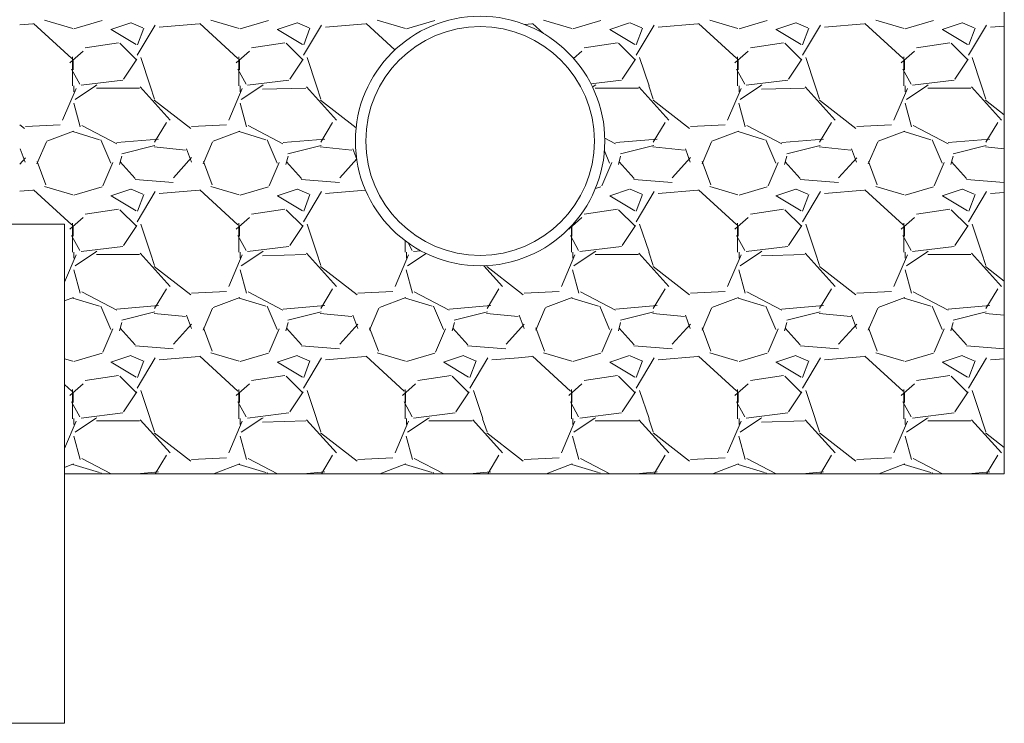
# Model space of a CAD drawing. Header units: inches. Extents: x 294 to 9722, y 170 to 7422.
# Tile 7 of 35: x 1361 to 1465, y 915 to 989. Entities that reach past the tile are written whole.
import ezdxf

# ---------------------------------------------------------------- set-up
doc = ezdxf.new("R2010")
doc.units = ezdxf.units.IN
doc.header["$MEASUREMENT"] = 0
doc.layers.add('E-ANNO-TEXT', color=7, linetype='Continuous', lineweight=25)
doc.layers.add('S-301 Building Sections [E-202 Reference]$0$G-ELECT-REF', color=253, linetype='Continuous', lineweight=9)

# ---------------------------------------------------------------- blocks, each defined once
blk = doc.blocks.new('S-301 Building Sections [E-202 Reference]')
at = {"layer": 'S-301 Building Sections [E-202 Reference]$0$G-ELECT-REF', "color": 9}
for p, q in [((751.98, 258.947), (751.98, 234.947)), ((751.98, 234.947), (751.98, 258.947)), ((707.868, 240.947), (729.368, 240.947)), ((729.368, 240.947), (729.368, 234.947)), ((729.368, 234.947), (734.368, 234.947)), ((751.98, 234.947), (734.368, 234.947)), ((734.368, 234.947), (739.368, 234.947)), ((739.368, 234.947), (751.98, 234.947))]:
    blk.add_line(p, q, dxfattribs=at)
at = {"layer": 'S-301 Building Sections [E-202 Reference]$0$G-ELECT-REF', "color": 9, "linetype": 'Continuous'}
for p, q in [((728.292, 245.737), (728.61, 245.763)), ((728.625, 245.775), (729.543, 244.934)), ((729.572, 245.652), (728.892, 245.854)), ((730.276, 245.844), (729.597, 245.643)), ((730.486, 245.63), (730.966, 245.79)), ((730.976, 245.785), (731.256, 245.665)), ((731.121, 245.007), (731.555, 245.73)), ((731.275, 245.66), (731.124, 245.257)), ((731.65, 245.683), (732.61, 245.763)), ((732.625, 245.775), (733.543, 244.934)), ((733.572, 245.652), (732.892, 245.854)), ((734.276, 245.844), (733.597, 245.643)), ((734.486, 245.63), (734.966, 245.79)), ((734.976, 245.785), (735.256, 245.665)), ((735.121, 245.007), (735.555, 245.73)), ((735.275, 245.66), (735.124, 245.257)), ((735.65, 245.683), (736.61, 245.763)), ((736.625, 245.775), (737.319, 245.139)), ((737.572, 245.652), (736.892, 245.854)), ((738.276, 245.844), (737.597, 245.643)), ((740.439, 245.749), (740.61, 245.763)), ((740.625, 245.775), (740.892, 245.531)), ((741.572, 245.652), (740.892, 245.854)), ((742.276, 245.844), (741.597, 245.643)), ((742.486, 245.63), (742.966, 245.79)), ((742.976, 245.785), (743.256, 245.665)), ((743.121, 245.007), (743.555, 245.73)), ((743.275, 245.66), (743.124, 245.257)), ((743.65, 245.683), (744.61, 245.763)), ((744.625, 245.775), (745.543, 244.934)), ((745.572, 245.652), (744.892, 245.854)), ((746.276, 245.844), (745.597, 245.643)), ((746.486, 245.63), (746.966, 245.79)), ((746.976, 245.785), (747.256, 245.665)), ((747.121, 245.007), (747.555, 245.73)), ((747.275, 245.66), (747.124, 245.257)), ((747.65, 245.683), (748.61, 245.763)), ((748.625, 245.775), (749.543, 244.934)), ((749.572, 245.652), (748.892, 245.854)), ((750.276, 245.844), (749.597, 245.643)), ((750.486, 245.63), (750.966, 245.79)), ((750.976, 245.785), (751.256, 245.665)), ((751.121, 245.007), (751.555, 245.73)), ((751.275, 245.66), (751.124, 245.257)), ((751.65, 245.683), (751.98, 245.711)), ((731.093, 245.267), (730.493, 245.627)), ((735.093, 245.267), (734.493, 245.627)), ((743.093, 245.267), (742.493, 245.627)), ((747.093, 245.267), (746.493, 245.627)), ((751.093, 245.267), (750.493, 245.627)), ((729.87, 245.19), (730.67, 245.311)), ((730.7, 245.296), (731.1, 244.896)), ((733.87, 245.19), (734.67, 245.311)), ((734.7, 245.296), (735.1, 244.896)), ((741.87, 245.19), (742.67, 245.311)), ((742.7, 245.296), (743.1, 244.896)), ((745.87, 245.19), (746.67, 245.311)), ((746.7, 245.296), (747.1, 244.896)), ((749.87, 245.19), (750.67, 245.311)), ((750.7, 245.296), (751.1, 244.896)), ((729.5, 244.827), (729.817, 245.109)), ((729.564, 244.971), (729.564, 244.271)), ((731.432, 244.272), (731.206, 244.951)), ((733.5, 244.827), (733.818, 245.109)), ((733.564, 244.971), (733.564, 244.271)), ((735.432, 244.272), (735.206, 244.951)), ((741.618, 244.932), (741.818, 245.109)), ((743.433, 244.272), (743.206, 244.951)), ((745.5, 244.827), (745.818, 245.109)), ((745.564, 244.971), (745.564, 244.271)), ((747.433, 244.272), (747.206, 244.951)), ((749.5, 244.827), (749.818, 245.109)), ((749.564, 244.971), (749.564, 244.271)), ((751.433, 244.272), (751.206, 244.951)), ((729.576, 244.662), (729.576, 244.902)), ((731.108, 244.916), (730.788, 244.436)), ((733.576, 244.662), (733.576, 244.902)), ((735.108, 244.916), (734.788, 244.436)), ((743.108, 244.916), (742.788, 244.436)), ((745.576, 244.662), (745.576, 244.902)), ((747.108, 244.916), (746.788, 244.436)), ((749.576, 244.662), (749.576, 244.902)), ((751.108, 244.916), (750.788, 244.436)), ((729.737, 244.315), (729.54, 244.677)), ((733.737, 244.315), (733.54, 244.677)), ((745.737, 244.315), (745.54, 244.677)), ((749.737, 244.315), (749.54, 244.677)), ((729.598, 244.272), (729.598, 244.131)), ((730.116, 244.272), (729.624, 243.944)), ((730.77, 244.408), (729.77, 244.287)), ((730.15, 244.295), (730.116, 244.273)), ((731.176, 244.221), (730.136, 244.221)), ((731.911, 243.447), (731.191, 244.247)), ((731.535, 243.953), (731.429, 244.271)), ((733.597, 244.272), (733.597, 244.131)), ((734.116, 244.272), (733.624, 243.944)), ((734.77, 244.408), (733.77, 244.287)), ((734.15, 244.295), (734.116, 244.273)), ((735.176, 244.221), (734.137, 244.19)), ((735.911, 243.447), (735.191, 244.247)), ((735.535, 243.953), (735.429, 244.271)), ((742.77, 244.408), (742.036, 244.319)), ((742.116, 244.272), (742.073, 244.243)), ((742.15, 244.295), (742.116, 244.273)), ((743.176, 244.221), (742.136, 244.221)), ((743.911, 243.447), (743.191, 244.247)), ((743.535, 243.953), (743.429, 244.271)), ((745.598, 244.272), (745.598, 244.131)), ((746.116, 244.272), (745.624, 243.944)), ((746.77, 244.408), (745.77, 244.287)), ((746.15, 244.295), (746.116, 244.273)), ((747.176, 244.221), (746.137, 244.19)), ((747.911, 243.447), (747.191, 244.247)), ((747.535, 243.953), (747.429, 244.271)), ((749.598, 244.272), (749.598, 244.131)), ((750.116, 244.272), (749.624, 243.944)), ((750.77, 244.408), (749.77, 244.287)), ((750.15, 244.295), (750.116, 244.273)), ((751.176, 244.221), (750.136, 244.221)), ((751.911, 243.447), (751.191, 244.247)), ((751.535, 243.953), (751.429, 244.271)), ((729.648, 244.208), (729.324, 243.45)), ((733.648, 244.208), (733.324, 243.45)), ((745.648, 244.208), (745.324, 243.45)), ((749.648, 244.208), (749.324, 243.45)), ((729.592, 243.853), (729.745, 243.291)), ((732.407, 243.247), (731.53, 243.93)), ((733.592, 243.853), (733.745, 243.291)), ((736.385, 243.265), (735.53, 243.93)), ((744.408, 243.247), (743.53, 243.93)), ((745.592, 243.853), (745.745, 243.291)), ((748.408, 243.247), (747.53, 243.93)), ((749.592, 243.853), (749.745, 243.291)), ((751.98, 243.579), (751.529, 243.93)), ((728.407, 243.247), (728.292, 243.337)), ((729.268, 243.332), (728.428, 243.292)), ((729.785, 243.317), (730.625, 242.877)), ((731.535, 242.916), (731.821, 243.392)), ((733.268, 243.332), (732.428, 243.292)), ((733.785, 243.317), (734.625, 242.877)), ((735.535, 242.916), (735.821, 243.392)), ((743.535, 242.916), (743.821, 243.392)), ((745.268, 243.332), (744.428, 243.292)), ((745.785, 243.317), (746.625, 242.877)), ((747.536, 242.916), (747.821, 243.392)), ((749.268, 243.332), (748.428, 243.292)), ((749.785, 243.317), (750.625, 242.877)), ((751.536, 242.916), (751.821, 243.392)), ((729.585, 243.182), (728.945, 242.942)), ((730.214, 242.978), (729.573, 243.172)), ((733.585, 243.182), (732.945, 242.942)), ((734.214, 242.978), (733.573, 243.172)), ((745.585, 243.182), (744.945, 242.942)), ((746.214, 242.978), (745.573, 243.172)), ((749.585, 243.182), (748.945, 242.942)), ((750.214, 242.978), (749.573, 243.172)), ((728.934, 242.925), (728.708, 242.399)), ((730.485, 242.413), (730.245, 242.973)), ((730.63, 242.907), (731.629, 242.99)), ((730.746, 242.639), (731.546, 242.839)), ((731.524, 242.803), (732.284, 242.727)), ((732.934, 242.925), (732.708, 242.399)), ((734.485, 242.413), (734.245, 242.973)), ((734.63, 242.907), (735.629, 242.99)), ((734.746, 242.639), (735.546, 242.839)), ((735.524, 242.803), (736.284, 242.727)), ((742.367, 243.012), (742.625, 242.877)), ((742.63, 242.907), (743.629, 242.99)), ((742.746, 242.639), (743.546, 242.839)), ((743.524, 242.803), (744.284, 242.727)), ((744.934, 242.925), (744.708, 242.399)), ((746.485, 242.413), (746.245, 242.973)), ((746.63, 242.907), (747.629, 242.99)), ((746.746, 242.639), (747.546, 242.839)), ((747.524, 242.803), (748.284, 242.727)), ((748.934, 242.925), (748.708, 242.399)), ((750.485, 242.413), (750.245, 242.973)), ((750.63, 242.907), (751.629, 242.99)), ((750.746, 242.639), (751.546, 242.839)), ((751.524, 242.803), (751.98, 242.758)), ((728.426, 242.436), (728.306, 242.756)), ((730.695, 242.386), (730.749, 242.583)), ((732.426, 242.436), (732.306, 242.756)), ((734.695, 242.386), (734.749, 242.583)), ((736.401, 242.504), (736.306, 242.756)), ((742.485, 242.413), (742.358, 242.708)), ((742.695, 242.386), (742.749, 242.583)), ((744.426, 242.436), (744.306, 242.756)), ((746.695, 242.386), (746.749, 242.583)), ((748.426, 242.436), (748.306, 242.756)), ((750.695, 242.386), (750.749, 242.583)), ((728.292, 242.39), (728.431, 242.544)), ((728.92, 241.896), (728.711, 242.453)), ((730.536, 242.433), (730.296, 241.873)), ((730.711, 242.447), (731.071, 242.047)), ((731.992, 242.063), (732.428, 242.547)), ((732.92, 241.896), (732.711, 242.453)), ((734.536, 242.433), (734.296, 241.873)), ((734.711, 242.447), (735.071, 242.047)), ((735.992, 242.062), (736.399, 242.515)), ((742.537, 242.433), (742.297, 241.873)), ((742.711, 242.447), (743.071, 242.047)), ((743.992, 242.063), (744.428, 242.547)), ((744.92, 241.896), (744.711, 242.453)), ((746.537, 242.433), (746.297, 241.873)), ((746.711, 242.447), (747.071, 242.047)), ((747.992, 242.062), (748.428, 242.546)), ((748.92, 241.896), (748.711, 242.453)), ((750.536, 242.433), (750.296, 241.873)), ((750.711, 242.447), (751.071, 242.047)), ((729.572, 241.652), (728.892, 241.854)), ((731.067, 242.025), (731.987, 241.949)), ((733.572, 241.652), (732.892, 241.854)), ((735.067, 242.025), (735.987, 241.949)), ((743.067, 242.025), (743.987, 241.949)), ((745.572, 241.652), (744.892, 241.854)), ((747.067, 242.025), (747.987, 241.949)), ((749.572, 241.652), (748.892, 241.854)), ((751.067, 242.025), (751.98, 241.949)), ((728.292, 241.737), (728.61, 241.763)), ((728.625, 241.775), (729.543, 240.934)), ((730.276, 241.844), (729.597, 241.643)), ((730.486, 241.63), (730.966, 241.79)), ((731.093, 241.267), (730.493, 241.627)), ((730.976, 241.785), (731.256, 241.665)), ((731.121, 241.007), (731.555, 241.73)), ((731.275, 241.66), (731.124, 241.257)), ((731.65, 241.683), (732.61, 241.763)), ((732.625, 241.775), (733.543, 240.934)), ((734.276, 241.844), (733.597, 241.643)), ((734.486, 241.63), (734.966, 241.79)), ((735.093, 241.267), (734.493, 241.627)), ((734.976, 241.785), (735.256, 241.665)), ((735.121, 241.007), (735.555, 241.73)), ((735.275, 241.66), (735.124, 241.257)), ((735.65, 241.683), (736.61, 241.763)), ((742.276, 241.844), (742.142, 241.804)), ((742.486, 241.63), (742.966, 241.79)), ((743.093, 241.267), (742.493, 241.627)), ((742.976, 241.785), (743.256, 241.665)), ((743.121, 241.007), (743.555, 241.73)), ((743.275, 241.66), (743.124, 241.257)), ((743.65, 241.683), (744.61, 241.763)), ((744.625, 241.775), (745.543, 240.934)), ((746.276, 241.844), (745.597, 241.643)), ((746.486, 241.63), (746.966, 241.79)), ((747.093, 241.267), (746.493, 241.627)), ((746.976, 241.785), (747.256, 241.665)), ((747.121, 241.007), (747.555, 241.73)), ((747.275, 241.66), (747.124, 241.257)), ((747.65, 241.683), (748.61, 241.763)), ((748.625, 241.775), (749.543, 240.934)), ((750.276, 241.844), (749.597, 241.643)), ((750.486, 241.63), (750.966, 241.79)), ((751.093, 241.267), (750.493, 241.627)), ((750.976, 241.785), (751.256, 241.665)), ((751.121, 241.007), (751.555, 241.73)), ((751.275, 241.66), (751.124, 241.257)), ((751.65, 241.683), (751.98, 241.711)), ((729.87, 241.19), (730.67, 241.311)), ((730.7, 241.296), (731.1, 240.896)), ((733.87, 241.19), (734.67, 241.311)), ((734.7, 241.296), (735.1, 240.896)), ((741.87, 241.19), (742.67, 241.311)), ((742.7, 241.296), (743.1, 240.896)), ((745.87, 241.19), (746.67, 241.311)), ((746.7, 241.296), (747.1, 240.896)), ((749.87, 241.19), (750.67, 241.311)), ((750.7, 241.296), (751.1, 240.896)), ((729.5, 240.827), (729.817, 241.109)), ((729.564, 240.971), (729.564, 240.271)), ((731.108, 240.916), (730.788, 240.436)), ((731.432, 240.272), (731.206, 240.951)), ((733.5, 240.827), (733.818, 241.109)), ((733.564, 240.971), (733.564, 240.271)), ((735.108, 240.916), (734.788, 240.436)), ((735.432, 240.272), (735.206, 240.951)), ((741.5, 240.827), (741.818, 241.109)), ((743.108, 240.916), (742.788, 240.436)), ((743.433, 240.272), (743.206, 240.951)), ((745.5, 240.827), (745.818, 241.109)), ((745.564, 240.971), (745.564, 240.271)), ((747.108, 240.916), (746.788, 240.436)), ((747.433, 240.272), (747.206, 240.951)), ((749.5, 240.827), (749.818, 241.109)), ((749.564, 240.971), (749.564, 240.271)), ((751.108, 240.916), (750.788, 240.436)), ((751.433, 240.272), (751.206, 240.951)), ((729.737, 240.315), (729.54, 240.677)), ((729.576, 240.661), (729.576, 240.901)), ((733.737, 240.315), (733.54, 240.677)), ((733.576, 240.661), (733.576, 240.901)), ((741.737, 240.315), (741.54, 240.677)), ((741.564, 240.904), (741.564, 240.271)), ((741.576, 240.661), (741.576, 240.901)), ((745.737, 240.315), (745.54, 240.677)), ((745.576, 240.661), (745.576, 240.901)), ((749.737, 240.315), (749.54, 240.677)), ((749.576, 240.661), (749.576, 240.901)), ((737.564, 240.55), (737.564, 240.271)), ((737.737, 240.315), (737.639, 240.495)), ((729.648, 240.208), (729.368, 239.553)), ((729.598, 240.272), (729.598, 240.131)), ((730.116, 240.272), (729.624, 239.944)), ((730.77, 240.408), (729.77, 240.287)), ((730.15, 240.295), (730.116, 240.273)), ((731.176, 240.221), (730.136, 240.221)), ((731.911, 239.447), (731.191, 240.247)), ((731.535, 239.953), (731.429, 240.271)), ((733.648, 240.208), (733.324, 239.45)), ((733.597, 240.272), (733.597, 240.131)), ((734.116, 240.272), (733.624, 239.944)), ((734.77, 240.408), (733.77, 240.287)), ((734.15, 240.295), (734.116, 240.273)), ((735.176, 240.221), (734.137, 240.19)), ((735.911, 239.447), (735.191, 240.247)), ((735.535, 239.953), (735.429, 240.271)), ((737.648, 240.208), (737.324, 239.45)), ((737.597, 240.272), (737.597, 240.131)), ((738.071, 240.242), (737.624, 239.944)), ((737.941, 240.308), (737.77, 240.287)), ((741.648, 240.208), (741.324, 239.45)), ((741.598, 240.272), (741.598, 240.131)), ((742.116, 240.272), (741.624, 239.944)), ((742.77, 240.408), (741.77, 240.287)), ((742.15, 240.295), (742.116, 240.273)), ((743.176, 240.221), (742.136, 240.221)), ((743.911, 239.447), (743.191, 240.247)), ((743.535, 239.953), (743.429, 240.271)), ((745.648, 240.208), (745.324, 239.45)), ((745.598, 240.272), (745.598, 240.131)), ((746.116, 240.272), (745.624, 239.944)), ((746.77, 240.408), (745.77, 240.287)), ((746.15, 240.295), (746.116, 240.273)), ((747.176, 240.221), (746.137, 240.19)), ((747.911, 239.447), (747.191, 240.247)), ((747.535, 239.953), (747.429, 240.271)), ((749.648, 240.208), (749.324, 239.45)), ((749.598, 240.272), (749.598, 240.131)), ((750.116, 240.272), (749.624, 239.944)), ((750.77, 240.408), (749.77, 240.287)), ((750.15, 240.295), (750.116, 240.273)), ((751.176, 240.221), (750.136, 240.221)), ((751.911, 239.447), (751.191, 240.247)), ((751.535, 239.953), (751.429, 240.271)), ((729.592, 239.853), (729.745, 239.291)), ((732.407, 239.247), (731.53, 239.93)), ((733.592, 239.853), (733.745, 239.291)), ((736.407, 239.247), (735.53, 239.93)), ((737.592, 239.853), (737.745, 239.291)), ((739.911, 239.447), (739.459, 239.948)), ((740.292, 239.336), (739.529, 239.929)), ((741.592, 239.853), (741.745, 239.291)), ((744.408, 239.247), (743.53, 239.93)), ((745.592, 239.853), (745.745, 239.291)), ((748.408, 239.247), (747.53, 239.93)), ((749.592, 239.853), (749.745, 239.291)), ((751.98, 239.579), (751.529, 239.929)), ((729.785, 239.317), (730.625, 238.877)), ((731.535, 238.916), (731.821, 239.392)), ((733.268, 239.332), (732.428, 239.292)), ((733.785, 239.317), (734.625, 238.877)), ((735.535, 238.916), (735.821, 239.392)), ((737.268, 239.332), (736.428, 239.292)), ((737.785, 239.317), (738.625, 238.877)), ((739.536, 238.916), (739.821, 239.392)), ((740.408, 239.247), (740.292, 239.337)), ((741.268, 239.332), (740.428, 239.292)), ((741.785, 239.317), (742.625, 238.877)), ((743.535, 238.916), (743.821, 239.392)), ((745.268, 239.332), (744.428, 239.292)), ((745.785, 239.317), (746.625, 238.877)), ((747.536, 238.916), (747.821, 239.392)), ((749.268, 239.332), (748.428, 239.292)), ((749.785, 239.317), (750.625, 238.877)), ((751.536, 238.916), (751.821, 239.392)), ((729.585, 239.182), (729.368, 239.101)), ((730.214, 238.978), (729.573, 239.172)), ((733.585, 239.182), (732.945, 238.942)), ((734.214, 238.978), (733.573, 239.172)), ((737.585, 239.182), (736.945, 238.942)), ((738.214, 238.978), (737.573, 239.172)), ((741.585, 239.182), (740.945, 238.942)), ((742.214, 238.978), (741.573, 239.172)), ((745.585, 239.182), (744.945, 238.942)), ((746.214, 238.978), (745.573, 239.172)), ((749.585, 239.182), (748.945, 238.942)), ((750.214, 238.978), (749.573, 239.172)), ((730.485, 238.413), (730.245, 238.973)), ((730.63, 238.907), (731.629, 238.99)), ((730.746, 238.639), (731.546, 238.839)), ((731.524, 238.803), (732.284, 238.727)), ((732.934, 238.925), (732.708, 238.398)), ((734.485, 238.413), (734.245, 238.973)), ((734.63, 238.907), (735.629, 238.99)), ((734.746, 238.639), (735.546, 238.839)), ((735.524, 238.803), (736.284, 238.727)), ((736.934, 238.925), (736.708, 238.398)), ((738.485, 238.413), (738.245, 238.973)), ((738.63, 238.907), (739.629, 238.99)), ((738.746, 238.639), (739.546, 238.839)), ((739.524, 238.803), (740.284, 238.727)), ((740.934, 238.925), (740.708, 238.398)), ((742.485, 238.413), (742.245, 238.973)), ((742.63, 238.907), (743.629, 238.99)), ((742.746, 238.639), (743.546, 238.839)), ((743.524, 238.803), (744.284, 238.727)), ((744.934, 238.925), (744.708, 238.398)), ((746.485, 238.413), (746.245, 238.973)), ((746.63, 238.907), (747.629, 238.99)), ((746.746, 238.639), (747.546, 238.839)), ((747.524, 238.803), (748.284, 238.727)), ((748.934, 238.925), (748.708, 238.398)), ((750.485, 238.413), (750.245, 238.973)), ((750.63, 238.907), (751.629, 238.99)), ((750.746, 238.639), (751.546, 238.839)), ((751.524, 238.803), (751.98, 238.758)), ((730.695, 238.386), (730.749, 238.583)), ((731.992, 238.062), (732.428, 238.546)), ((732.426, 238.436), (732.306, 238.756)), ((734.695, 238.386), (734.749, 238.583)), ((735.992, 238.062), (736.428, 238.546)), ((736.426, 238.436), (736.306, 238.756)), ((738.695, 238.386), (738.749, 238.583)), ((740.292, 238.39), (740.431, 238.544)), ((740.426, 238.436), (740.306, 238.756)), ((742.695, 238.386), (742.749, 238.583)), ((743.992, 238.062), (744.428, 238.546)), ((744.426, 238.436), (744.306, 238.756)), ((746.695, 238.386), (746.749, 238.583)), ((747.992, 238.062), (748.428, 238.546)), ((748.426, 238.436), (748.306, 238.756)), ((750.695, 238.386), (750.749, 238.583)), ((730.536, 238.433), (730.296, 237.873)), ((730.711, 238.447), (731.071, 238.047)), ((732.92, 237.896), (732.711, 238.453)), ((734.536, 238.433), (734.296, 237.873)), ((734.711, 238.447), (735.071, 238.047)), ((736.92, 237.896), (736.711, 238.453)), ((738.536, 238.433), (738.296, 237.873)), ((738.711, 238.447), (739.071, 238.047)), ((739.992, 238.062), (740.289, 238.392)), ((740.92, 237.896), (740.711, 238.453)), ((742.537, 238.433), (742.297, 237.873)), ((742.711, 238.447), (743.071, 238.047)), ((744.92, 237.896), (744.711, 238.453)), ((746.537, 238.433), (746.297, 237.873)), ((746.711, 238.447), (747.071, 238.047)), ((748.92, 237.896), (748.711, 238.453)), ((750.536, 238.433), (750.296, 237.873)), ((750.711, 238.447), (751.071, 238.047)), ((730.276, 237.844), (729.597, 237.643)), ((731.067, 238.025), (731.987, 237.949)), ((733.572, 237.652), (732.892, 237.854)), ((734.276, 237.844), (733.597, 237.643)), ((735.067, 238.025), (735.987, 237.949)), ((737.572, 237.652), (736.892, 237.854)), ((738.276, 237.844), (737.597, 237.643)), ((739.067, 238.025), (739.987, 237.949)), ((741.572, 237.652), (740.892, 237.854)), ((742.276, 237.844), (741.597, 237.643)), ((743.067, 238.025), (743.987, 237.949)), ((745.572, 237.652), (744.892, 237.854)), ((746.276, 237.844), (745.597, 237.643)), ((747.067, 238.025), (747.987, 237.949)), ((749.572, 237.652), (748.892, 237.854)), ((750.276, 237.844), (749.597, 237.643)), ((751.067, 238.025), (751.98, 237.949)), ((729.572, 237.652), (729.368, 237.713)), ((730.486, 237.63), (730.966, 237.79)), ((731.093, 237.267), (730.493, 237.627)), ((730.976, 237.785), (731.256, 237.665)), ((731.121, 237.007), (731.555, 237.73)), ((731.275, 237.66), (731.124, 237.257)), ((731.65, 237.683), (732.61, 237.763)), ((732.625, 237.775), (733.543, 236.933)), ((734.486, 237.63), (734.966, 237.79)), ((735.093, 237.267), (734.493, 237.627)), ((734.976, 237.785), (735.256, 237.665)), ((735.121, 237.007), (735.555, 237.73)), ((735.275, 237.66), (735.124, 237.257)), ((735.65, 237.683), (736.61, 237.763)), ((736.625, 237.775), (737.543, 236.933)), ((738.486, 237.63), (738.966, 237.79)), ((739.093, 237.267), (738.493, 237.627)), ((738.976, 237.785), (739.256, 237.665)), ((739.121, 237.007), (739.555, 237.73)), ((739.275, 237.66), (739.124, 237.257)), ((739.65, 237.683), (740.292, 237.737)), ((740.292, 237.737), (740.61, 237.763)), ((740.625, 237.775), (741.543, 236.933)), ((742.486, 237.63), (742.966, 237.79)), ((743.093, 237.267), (742.493, 237.627)), ((742.976, 237.785), (743.256, 237.665)), ((743.121, 237.007), (743.555, 237.73)), ((743.275, 237.66), (743.124, 237.257)), ((743.65, 237.683), (744.61, 237.763)), ((744.625, 237.775), (745.543, 236.933)), ((746.486, 237.63), (746.966, 237.79)), ((747.093, 237.267), (746.493, 237.627)), ((746.976, 237.785), (747.256, 237.665)), ((747.121, 237.007), (747.555, 237.73)), ((747.275, 237.66), (747.124, 237.257)), ((747.65, 237.683), (748.61, 237.763)), ((748.625, 237.775), (749.543, 236.933)), ((750.486, 237.63), (750.966, 237.79)), ((751.093, 237.267), (750.493, 237.627)), ((750.976, 237.785), (751.256, 237.665)), ((751.121, 237.007), (751.555, 237.73)), ((751.275, 237.66), (751.124, 237.257)), ((751.65, 237.683), (751.98, 237.711)), ((729.87, 237.19), (730.67, 237.311)), ((730.7, 237.296), (731.1, 236.896)), ((733.87, 237.19), (734.67, 237.311)), ((734.7, 237.296), (735.1, 236.896)), ((737.87, 237.19), (738.67, 237.311)), ((738.7, 237.296), (739.1, 236.896)), ((741.87, 237.19), (742.67, 237.311)), ((742.7, 237.296), (743.1, 236.896)), ((745.87, 237.19), (746.67, 237.311)), ((746.7, 237.296), (747.1, 236.896)), ((749.87, 237.19), (750.67, 237.311)), ((750.7, 237.296), (751.1, 236.896)), ((729.368, 237.094), (729.543, 236.933)), ((729.5, 236.827), (729.817, 237.109)), ((729.564, 236.971), (729.564, 236.271)), ((729.576, 236.661), (729.576, 236.901)), ((731.108, 236.916), (730.788, 236.436)), ((731.432, 236.272), (731.206, 236.951)), ((733.5, 236.827), (733.818, 237.109)), ((733.564, 236.971), (733.564, 236.271)), ((733.576, 236.661), (733.576, 236.901)), ((735.108, 236.916), (734.788, 236.436)), ((735.432, 236.272), (735.206, 236.951)), ((737.5, 236.827), (737.818, 237.109)), ((737.564, 236.971), (737.564, 236.271)), ((737.576, 236.661), (737.576, 236.901)), ((739.108, 236.916), (738.788, 236.436)), ((739.432, 236.272), (739.206, 236.951)), ((741.5, 236.827), (741.818, 237.109)), ((741.564, 236.971), (741.564, 236.271)), ((741.576, 236.661), (741.576, 236.901)), ((743.108, 236.916), (742.788, 236.436)), ((743.433, 236.272), (743.206, 236.951)), ((745.5, 236.827), (745.818, 237.109)), ((745.564, 236.971), (745.564, 236.271)), ((745.576, 236.661), (745.576, 236.901)), ((747.108, 236.916), (746.788, 236.436)), ((747.433, 236.272), (747.206, 236.951)), ((749.5, 236.827), (749.818, 237.109)), ((749.564, 236.971), (749.564, 236.271)), ((749.576, 236.661), (749.576, 236.901)), ((751.108, 236.916), (750.788, 236.436)), ((751.433, 236.272), (751.206, 236.951)), ((729.737, 236.315), (729.54, 236.677)), ((733.737, 236.315), (733.54, 236.677)), ((737.737, 236.315), (737.54, 236.677)), ((741.737, 236.315), (741.54, 236.677)), ((745.737, 236.315), (745.54, 236.677)), ((749.737, 236.315), (749.54, 236.677)), ((730.77, 236.408), (729.77, 236.287)), ((734.77, 236.408), (733.77, 236.287)), ((738.77, 236.408), (737.77, 236.287)), ((742.77, 236.408), (741.77, 236.287)), ((746.77, 236.408), (745.77, 236.287)), ((750.77, 236.408), (749.77, 236.287)), ((729.648, 236.208), (729.368, 235.553)), ((729.598, 236.272), (729.598, 236.131)), ((730.116, 236.272), (729.624, 235.944)), ((730.15, 236.295), (730.116, 236.273)), ((731.176, 236.221), (730.136, 236.221)), ((731.911, 235.447), (731.191, 236.247)), ((731.535, 235.953), (731.429, 236.271)), ((733.648, 236.208), (733.324, 235.45)), ((733.597, 236.272), (733.597, 236.131)), ((734.116, 236.272), (733.624, 235.944)), ((734.15, 236.295), (734.116, 236.273)), ((735.176, 236.221), (734.137, 236.19)), ((735.911, 235.447), (735.191, 236.247)), ((735.535, 235.953), (735.429, 236.271)), ((737.648, 236.208), (737.324, 235.45)), ((737.597, 236.272), (737.597, 236.131)), ((738.116, 236.272), (737.624, 235.944)), ((738.15, 236.295), (738.116, 236.273)), ((739.176, 236.221), (738.136, 236.221)), ((739.911, 235.447), (739.191, 236.247)), ((739.535, 235.953), (739.429, 236.271)), ((741.648, 236.208), (741.324, 235.45)), ((741.598, 236.272), (741.598, 236.131)), ((742.116, 236.272), (741.624, 235.944)), ((742.15, 236.295), (742.116, 236.273)), ((743.176, 236.221), (742.136, 236.221)), ((743.911, 235.447), (743.191, 236.247)), ((743.535, 235.953), (743.429, 236.271)), ((745.648, 236.208), (745.324, 235.45)), ((745.598, 236.272), (745.598, 236.131)), ((746.116, 236.272), (745.624, 235.944)), ((746.15, 236.295), (746.116, 236.273)), ((747.176, 236.221), (746.137, 236.19)), ((747.911, 235.447), (747.191, 236.247)), ((747.535, 235.953), (747.429, 236.271)), ((749.648, 236.208), (749.324, 235.45)), ((749.598, 236.272), (749.598, 236.131)), ((750.116, 236.272), (749.624, 235.944)), ((750.15, 236.295), (750.116, 236.273)), ((751.176, 236.221), (750.136, 236.221)), ((751.911, 235.447), (751.191, 236.247)), ((751.535, 235.953), (751.429, 236.271)), ((729.592, 235.853), (729.745, 235.291)), ((732.407, 235.247), (731.53, 235.93)), ((733.592, 235.853), (733.745, 235.291)), ((736.407, 235.247), (735.53, 235.93)), ((737.592, 235.853), (737.745, 235.291)), ((740.292, 235.336), (739.529, 235.929)), ((741.592, 235.853), (741.745, 235.291)), ((744.408, 235.247), (743.53, 235.93)), ((745.592, 235.853), (745.745, 235.291)), ((748.408, 235.247), (747.53, 235.93)), ((749.592, 235.853), (749.745, 235.291)), ((751.98, 235.579), (751.529, 235.929)), ((729.785, 235.317), (730.492, 234.947)), ((731.554, 234.947), (731.821, 235.392)), ((733.268, 235.332), (732.428, 235.292)), ((733.785, 235.317), (734.492, 234.947)), ((735.554, 234.947), (735.821, 235.392)), ((737.268, 235.332), (736.428, 235.292)), ((737.785, 235.317), (738.492, 234.947)), ((739.554, 234.947), (739.821, 235.392)), ((740.408, 235.247), (740.292, 235.337)), ((741.268, 235.332), (740.428, 235.292)), ((741.785, 235.317), (742.492, 234.947)), ((743.554, 234.947), (743.821, 235.392)), ((745.268, 235.332), (744.428, 235.292)), ((745.785, 235.317), (746.492, 234.947)), ((747.554, 234.947), (747.821, 235.392)), ((749.268, 235.332), (748.428, 235.292)), ((749.785, 235.317), (750.492, 234.947)), ((751.554, 234.947), (751.821, 235.392)), ((729.585, 235.182), (729.368, 235.101)), ((730.214, 234.977), (729.573, 235.172)), ((731.114, 234.947), (731.629, 234.99)), ((733.585, 235.182), (732.957, 234.947)), ((734.214, 234.977), (733.573, 235.172)), ((735.114, 234.947), (735.629, 234.99)), ((737.585, 235.182), (736.957, 234.947)), ((738.214, 234.977), (737.573, 235.172)), ((739.114, 234.947), (739.629, 234.99)), ((741.585, 235.182), (740.957, 234.947)), ((742.214, 234.977), (741.573, 235.172)), ((743.114, 234.947), (743.629, 234.99)), ((745.585, 235.182), (744.957, 234.947)), ((746.214, 234.977), (745.573, 235.172)), ((747.114, 234.947), (747.629, 234.99)), ((749.585, 235.182), (748.957, 234.947)), ((750.214, 234.977), (749.573, 235.172)), ((751.114, 234.947), (751.629, 234.99)), ((730.256, 234.947), (730.245, 234.973)), ((734.256, 234.947), (734.245, 234.973)), ((738.255, 234.947), (738.245, 234.973)), ((742.256, 234.947), (742.245, 234.973)), ((746.256, 234.947), (746.245, 234.973)), ((750.256, 234.947), (750.245, 234.973))]:
    blk.add_line(p, q, dxfattribs=at)
at = {"layer": 'S-301 Building Sections [E-202 Reference]$0$G-ELECT-REF', "color": 9, "extrusion": (0, 0, -1)}
for radius in [3, 2.75]:
    blk.add_circle((-739.368, 242.947), radius, dxfattribs=at)
at = {"layer": 'S-301 Building Sections [E-202 Reference]$0$G-ELECT-REF', "color": 9}
blk.add_circle((739.368, 242.947), 3, dxfattribs=at)
blk.add_3dface([(729.368, 228.947), (651.368, 228.947), (651.368, 240.947), (729.368, 240.947)], dxfattribs=at)

msp = doc.modelspace()

# ---------------------------------------------------------------- block references
at = {"layer": 'E-ANNO-TEXT', "color": 0, "xscale": 4.39128, "yscale": 4.39128, "zscale": 4.39128}
msp.add_blockref('S-301 Building Sections [E-202 Reference]', (-1837.00104, -90.26287), dxfattribs=at)

doc.saveas('drawing.dxf')
